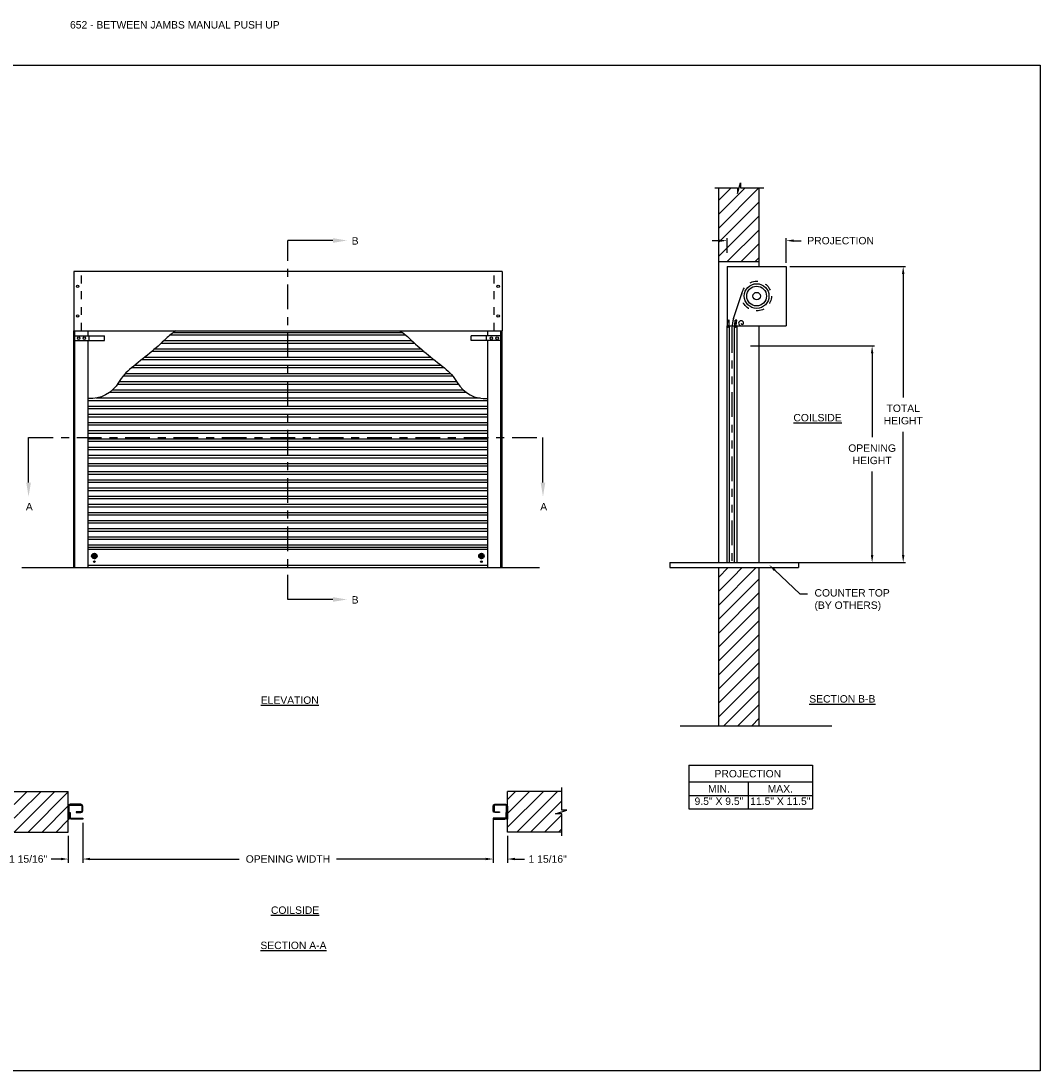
# Model space of a CAD drawing. Header units: inches. Extents: x 169.6 to 213.7, y 214.8 to 266.5.
# Tile 26 of 28: x 176.2 to 189.1, y 253.2 to 266.5. Entities that reach past the tile are written whole.
import ezdxf
from ezdxf import colors
from ezdxf.entities.mleader import LeaderData, LeaderLine
from ezdxf.math import Vec2, Vec3

# ---------------------------------------------------------------- set-up
doc = ezdxf.new("R2010")
doc.units = ezdxf.units.IN
doc.header["$LTSCALE"] = 0.25
doc.header["$MEASUREMENT"] = 0
for name, pattern in [('CENTER', [2, 1.25, -0.25, 0.25, -0.25]), ('HIDDEN', [0.375, 0.25, -0.125]), ('PHANTOM', [2.5, 1.25, -0.25, 0.25, -0.25, 0.25, -0.25])]:
    doc.linetypes.add(name, pattern=pattern)
for name, color, linetype in [('ANNOTATIONS', 1, 'Continuous'), ('PUSH UP', 7, 'Continuous'), ('SECTION CUTS', 6, 'CENTER')]:
    doc.layers.add(name, color=color, linetype=linetype)
doc.styles.add('ARIAL', font='arial.ttf', dxfattribs={"height": 0.09375})
doc.styles.get("Standard").update_dxf_attribs({"font": 'romans.shx'})
doc.dimstyles.new('STANDARD$0', dxfattribs={"dimtxt": 0.09375, "dimasz": 0.09375, "dimexe": 0.03125, "dimexo": 0.046875, "dimgap": 0.09, "dimtad": 0, "dimtih": 1, "dimtoh": 1, "dimdec": 4, "dimzin": 0, "dimdsep": 46, "dimtxsty": 'ARIAL', "dimcen": 0.09, "dimadec": 0, "dimazin": 0, "dimtfac": 1, "dimtdec": 4, "dimtofl": 0, "dimtmove": 0, "dimatfit": 1, "dimfxl": 1, "dimtolj": 1, "dimtzin": 0, "dimarcsym": 0})
pattern_1 = [(45, (-18.47276, 1.22668), (-0.08838835, 0.08838835), [])]
pattern_2 = [(45, (-18.47276, 1.89436), (-0.088388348, 0.088388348), [])]

# ---------------------------------------------------------------- blocks, each defined once
blk = doc.blocks.new('*D5')
at = {"layer": 'ANNOTATIONS', "color": 0, "lineweight": -2, "transparency": 16777216}
for p, q in [((182.131, 256.387), (182.131, 255.85)), ((176.932, 256.293), (176.932, 255.85)), ((177.026, 255.881), (178.915, 255.881)), ((182.037, 255.881), (180.148, 255.881))]:
    blk.add_line(p, q, dxfattribs=at)
at = {"layer": 'ANNOTATIONS', "color": 0, "transparency": 16777216}
for points in [[(177.026, 255.897), (177.026, 255.866), (176.932, 255.881)], [(182.037, 255.897), (182.037, 255.866), (182.131, 255.881)]]:
    blk.add_solid(points, dxfattribs=at)
at = {"layer": 'defpoints', "color": 0, "transparency": 16777216}
for p in [(182.131, 256.434), (176.932, 256.34), (182.131, 255.881)]:
    blk.add_point(p, dxfattribs=at)
at = {"layer": 'ANNOTATIONS', "color": 0, "transparency": 16777216, "insert": (179.532, 255.881), "char_height": 0.09375, "attachment_point": 5, "style": 'ARIAL'}
blk.add_mtext('\\A1;OPENING WIDTH', dxfattribs=at)
blk = doc.blocks.new('*D9')
at = {"layer": 'ANNOTATIONS', "color": 0, "lineweight": -2, "transparency": 16777216}
for p, q in [((176.932, 256.34), (176.932, 255.834)), ((176.75, 256.176), (176.75, 255.834)), ((176.657, 255.881), (176.535, 255.881)), ((177.026, 255.881), (177.12, 255.881))]:
    blk.add_line(p, q, dxfattribs=at)
at = {"layer": 'ANNOTATIONS', "color": 0, "transparency": 16777216}
for points in [[(176.657, 255.897), (176.657, 255.866), (176.75, 255.881)], [(177.026, 255.897), (177.026, 255.866), (176.932, 255.881)]]:
    blk.add_solid(points, dxfattribs=at)
at = {"layer": 'defpoints', "color": 0, "transparency": 16777216}
for p in [(176.932, 256.387), (176.75, 256.223), (176.932, 255.881)]:
    blk.add_point(p, dxfattribs=at)
at = {"layer": 'ANNOTATIONS', "color": 0, "transparency": 16777216, "insert": (176.241, 255.881), "char_height": 0.09375, "attachment_point": 5, "style": 'ARIAL'}
blk.add_mtext('\\A1;1 15/16"', dxfattribs=at)
blk = doc.blocks.new('*D10')
at = {"layer": 'ANNOTATIONS', "color": 0, "lineweight": -2, "transparency": 16777216}
for p, q in [((182.131, 256.34), (182.131, 255.834)), ((182.313, 256.176), (182.313, 255.834)), ((182.037, 255.881), (181.944, 255.881)), ((182.407, 255.881), (182.528, 255.881))]:
    blk.add_line(p, q, dxfattribs=at)
at = {"layer": 'ANNOTATIONS', "color": 0, "transparency": 16777216}
for points in [[(182.037, 255.897), (182.037, 255.866), (182.131, 255.881)], [(182.407, 255.897), (182.407, 255.866), (182.313, 255.881)]]:
    blk.add_solid(points, dxfattribs=at)
at = {"layer": 'defpoints', "color": 0, "transparency": 16777216}
for p in [(182.131, 256.387), (182.313, 256.223), (182.313, 255.881)]:
    blk.add_point(p, dxfattribs=at)
at = {"layer": 'ANNOTATIONS', "color": 0, "transparency": 16777216, "insert": (182.822, 255.881), "char_height": 0.09375, "attachment_point": 5, "style": 'ARIAL'}
blk.add_mtext('\\A1;1 15/16"', dxfattribs=at)
blk = doc.blocks.new('*D11')
at = {"layer": 'ANNOTATIONS', "color": 0, "lineweight": -2, "transparency": 16777216}
for p, q in [((185.001, 263.711), (184.907, 263.711)), ((185.094, 263.558), (185.094, 263.743)), ((185.844, 263.432), (185.844, 263.743)), ((185.938, 263.711), (186.032, 263.711))]:
    blk.add_line(p, q, dxfattribs=at)
at = {"layer": 'ANNOTATIONS', "color": 0, "transparency": 16777216}
for points in [[(185.001, 263.727), (185.001, 263.696), (185.094, 263.711)], [(185.938, 263.727), (185.938, 263.696), (185.844, 263.711)]]:
    blk.add_solid(points, dxfattribs=at)
at = {"layer": 'defpoints', "color": 0, "transparency": 16777216}
for p in [(185.844, 263.711), (185.094, 263.511), (185.844, 263.385)]:
    blk.add_point(p, dxfattribs=at)
at = {"layer": 'ANNOTATIONS', "color": 0, "transparency": 16777216, "insert": (186.533, 263.711), "char_height": 0.09375, "attachment_point": 5, "style": 'ARIAL'}
blk.add_mtext('\\A1;PROJECTION', dxfattribs=at)
blk = doc.blocks.new('*X8')
at = {"color": 0, "linetype": 'Continuous'}
for p, q in [((2.144, 5.299), (2.185, 5.339)), ((2.144, 5.304), (2.18, 5.339)), ((2.144, 5.309), (2.174, 5.339)), ((2.145, 5.294), (2.189, 5.338)), ((2.146, 5.317), (2.167, 5.338)), ((2.147, 5.29), (2.193, 5.336)), ((2.164, 5.274), (2.209, 5.319)), ((2.178, 5.316), (2.196, 5.334)), ((2.183, 5.315), (2.2, 5.332)), ((2.186, 5.313), (2.203, 5.329)), ((2.188, 5.31), (2.205, 5.326)), ((2.189, 5.305), (2.207, 5.323)), ((2.149, 5.287), (2.167, 5.305)), ((2.151, 5.284), (2.168, 5.3)), ((2.154, 5.281), (2.17, 5.297)), ((2.157, 5.278), (2.174, 5.295)), ((2.16, 5.276), (2.178, 5.294)), ((2.168, 5.272), (2.211, 5.315)), ((2.172, 5.271), (2.212, 5.311)), ((2.177, 5.271), (2.212, 5.306)), ((2.183, 5.271), (2.212, 5.3)), ((2.191, 5.273), (2.21, 5.293))]:
    blk.add_line(p, q, dxfattribs=at)
blk = doc.blocks.new('*D12')
at = {"layer": 'ANNOTATIONS', "color": 0, "lineweight": -2, "transparency": 16777216}
for p, q in [((185.392, 262.378), (186.963, 262.378)), ((186.932, 262.284), (186.932, 261.224)), ((186.932, 259.729), (186.932, 260.789)), ((185.392, 259.635), (186.963, 259.635))]:
    blk.add_line(p, q, dxfattribs=at)
at = {"layer": 'ANNOTATIONS', "color": 0, "transparency": 16777216}
for points in [[(186.916, 262.284), (186.948, 262.284), (186.932, 262.378)], [(186.916, 259.729), (186.948, 259.729), (186.932, 259.635)]]:
    blk.add_solid(points, dxfattribs=at)
at = {"layer": 'defpoints', "color": 0, "transparency": 16777216}
for p in [(185.345, 262.378), (185.345, 259.635), (186.932, 259.635)]:
    blk.add_point(p, dxfattribs=at)
at = {"layer": 'ANNOTATIONS', "color": 0, "transparency": 16777216, "insert": (186.932, 261.006), "char_height": 0.09375, "attachment_point": 5, "style": 'ARIAL'}
blk.add_mtext('\\A1;OPENING \\PHEIGHT', dxfattribs=at)
blk = doc.blocks.new('*D13')
at = {"layer": 'ANNOTATIONS', "color": 0, "lineweight": -2, "transparency": 16777216}
for p, q in [((185.891, 263.385), (187.357, 263.385)), ((187.326, 263.291), (187.326, 261.727)), ((187.326, 259.729), (187.326, 261.292)), ((185.891, 259.635), (187.357, 259.635))]:
    blk.add_line(p, q, dxfattribs=at)
at = {"layer": 'ANNOTATIONS', "color": 0, "transparency": 16777216}
for points in [[(187.31, 263.291), (187.341, 263.291), (187.326, 263.385)], [(187.31, 259.729), (187.341, 259.729), (187.326, 259.635)]]:
    blk.add_solid(points, dxfattribs=at)
at = {"layer": 'defpoints', "color": 0, "transparency": 16777216}
for p in [(185.844, 263.385), (185.844, 259.635), (187.326, 259.635)]:
    blk.add_point(p, dxfattribs=at)
at = {"layer": 'ANNOTATIONS', "color": 0, "transparency": 16777216, "insert": (187.326, 261.51), "char_height": 0.0938, "attachment_point": 5, "style": 'ARIAL'}
blk.add_mtext('\\A1;TOTAL \\PHEIGHT', dxfattribs=at)

msp = doc.modelspace()

# ---------------------------------------------------------------- hatches: boundary and pattern name
at = {"layer": 'PUSH UP', "linetype": 'Continuous'}
h = msp.add_hatch(dxfattribs=at)
h.set_pattern_fill('ANSI31', color=256, style=0)
h.set_pattern_definition(pattern_2)
h.paths.add_polyline_path([(185.50057, 264.37936), (185.26407, 264.37936), (185.26407, 264.44402), (185.22566, 264.31066), (185.22566, 264.37936), (184.98494, 264.37936), (184.98494, 263.44734), (185.50057, 263.44734)])
h = msp.add_hatch(dxfattribs=at)
h.set_pattern_fill('ANSI31', color=256, style=0)
h.set_pattern_definition(pattern_2)
h.paths.add_polyline_path([(185.50057, 259.57084), (185.26407, 259.57084), (185.26407, 259.63549), (185.22566, 259.50214), (185.22566, 259.57084), (184.98494, 259.57084), (184.98494, 257.56912), (185.50057, 257.56912)])
at = {"layer": 'PUSH UP'}
h = msp.add_hatch(dxfattribs=at)
h.set_pattern_fill('ANSI31', color=256, style=0)
h.set_pattern_definition(pattern_1)
h.paths.add_polyline_path([(176.75038, 256.73832), (176.06288, 256.73832), (176.06288, 256.50112), (175.99878, 256.50112), (176.14085, 256.45422), (176.06288, 256.45422), (176.06288, 256.2227), (176.75038, 256.2227), (176.75038, 256.3852)])
h = msp.add_hatch(dxfattribs=at)
h.set_pattern_fill('ANSI31', color=256, style=0)
h.set_pattern_definition(pattern_1)
h.paths.add_polyline_path([(183.06448, 256.50112), (183.00038, 256.50112), (183.00038, 256.73832), (182.31288, 256.73832), (182.31288, 256.2227), (182.33105, 256.2227), (183.00038, 256.2227), (183.00038, 256.45422), (182.92241, 256.45422)])

# ---------------------------------------------------------------- linework, layer by layer
at = {"layer": 'ANNOTATIONS'}
for p, q in [((184.61146, 257.0682), (184.61146, 256.51683)), ((184.61146, 257.0682), (186.17657, 257.0682)), ((186.17657, 257.0682), (186.17657, 256.51683)), ((184.61146, 256.85673), (186.17657, 256.85673)), ((185.36183, 256.85673), (185.36183, 256.51683)), ((184.61146, 256.68678), (186.17657, 256.68678)), ((184.61146, 256.51683), (186.17657, 256.51683)), ((176.93202, 256.24926), (176.93202, 255.84995)), ((182.13124, 256.26176), (182.13124, 255.84995))]:
    msp.add_line(p, q, dxfattribs=at)
at = {"layer": 'defpoints'}
msp.add_lwpolyline([(189.05875, 253.19707), (169.58887, 253.19707), (169.58887, 265.93218), (189.05875, 265.93218)], close=True, dxfattribs=at)
at = {"layer": 'PUSH UP', "linetype": 'Continuous'}
for p, q in [((184.93855, 264.37936), (185.22566, 264.37936)), ((184.98494, 264.37936), (184.98494, 259.63484)), ((185.22566, 264.31066), (185.26407, 264.44402)), ((185.22566, 264.37936), (185.22566, 264.31066)), ((185.26407, 264.44402), (185.26407, 264.37936)), ((185.26407, 264.37936), (185.55926, 264.37936)), ((185.50057, 263.38484), (185.50057, 264.37936)), ((184.98494, 263.44734), (185.50057, 263.44734)), ((182.24452, 263.31883), (176.81874, 263.31883)), ((176.81874, 263.31883), (176.81874, 262.57084)), ((182.24452, 263.31883), (182.24452, 262.57084)), ((185.09432, 263.38484), (185.84432, 263.38484)), ((185.09432, 263.38484), (185.09432, 262.63484)), ((185.84432, 263.38484), (185.84432, 262.63484)), ((176.81874, 263.12452), (176.81874, 262.76515)), ((185.17613, 262.72392), (185.29148, 263.06924)), ((185.09432, 262.63484), (185.12557, 262.63484)), ((185.09432, 259.63484), (185.09432, 262.63484)), ((185.10165, 262.63828), (185.09856, 262.70367)), ((185.09856, 262.70367), (185.1162, 262.70367)), ((185.10165, 262.63484), (185.10165, 262.63828)), ((185.10165, 262.63828), (185.11929, 262.63828)), ((185.11929, 262.63828), (185.1162, 262.70367)), ((185.12147, 262.703), (185.1162, 262.70367)), ((185.11929, 262.63828), (185.12147, 262.703)), ((185.11929, 262.63484), (185.11929, 262.63828)), ((185.12557, 259.63484), (185.12557, 262.63484)), ((185.12557, 262.63484), (185.18807, 262.63484)), ((185.18807, 259.63484), (185.18807, 262.63484)), ((185.18807, 262.63484), (185.21932, 262.63484)), ((185.19437, 262.63923), (185.19434, 262.63828)), ((185.21199, 262.63828), (185.19434, 262.63828)), ((185.19434, 262.63484), (185.19434, 262.63828)), ((185.19437, 262.63923), (185.20096, 262.70435)), ((185.19437, 262.63923), (185.19566, 262.70397)), ((185.19566, 262.70397), (185.20096, 262.70435)), ((185.21858, 262.70341), (185.20096, 262.70435)), ((185.20369, 262.63484), (185.84432, 262.63484)), ((185.21199, 262.63828), (185.21858, 262.70341)), ((185.21199, 262.63484), (185.21199, 262.63828)), ((185.21932, 262.63484), (185.21932, 259.63484)), ((185.50057, 259.63484), (185.50057, 262.63484)), ((176.81874, 259.57084), (176.81874, 262.57084)), ((176.81874, 262.57084), (182.24452, 262.57084)), ((176.83436, 259.57084), (176.83436, 262.57084)), ((176.83436, 262.50834), (177.20936, 262.50834)), ((177.00038, 262.50834), (177.00038, 262.57084)), ((177.01601, 262.44584), (177.01601, 262.50834)), ((177.20936, 262.44584), (177.20936, 262.50834)), ((181.0275, 262.51339), (178.03576, 262.51339)), ((180.98707, 262.54464), (178.07619, 262.54464)), ((182.2289, 262.50834), (181.8539, 262.50834)), ((181.8539, 262.44584), (181.8539, 262.50834)), ((182.04726, 262.44584), (182.04726, 262.50834)), ((182.06288, 262.50834), (182.06288, 262.57084)), ((182.2289, 259.57084), (182.2289, 262.57084)), ((182.24452, 259.57084), (182.24452, 262.57084)), ((176.83436, 262.44584), (177.20936, 262.44584)), ((177.00038, 259.57084), (177.00038, 262.44584)), ((181.22132, 262.33741), (177.84194, 262.33741)), ((181.13971, 262.40977), (177.92355, 262.40977)), ((181.10611, 262.44102), (177.95715, 262.44102)), ((182.2289, 262.44584), (181.8539, 262.44584)), ((182.06288, 259.57084), (182.06288, 262.44584)), ((181.38593, 262.20254), (177.67734, 262.20254)), ((181.3471, 262.23379), (177.71616, 262.23379)), ((181.25832, 262.30616), (177.80494, 262.30616)), ((181.51641, 262.09893), (177.54685, 262.09893)), ((181.47678, 262.13018), (177.58648, 262.13018)), ((181.6207, 261.99532), (177.44256, 261.99532)), ((181.5939, 262.02657), (177.46936, 262.02657)), ((181.75378, 261.81934), (177.30948, 261.81934)), ((181.69098, 261.8917), (177.37228, 261.8917)), ((181.67141, 261.92295), (177.39185, 261.92295)), ((182.06288, 261.68447), (177.00038, 261.68447)), ((181.96644, 261.71572), (177.09682, 261.71572)), ((181.79232, 261.78809), (177.27094, 261.78809)), ((182.06288, 261.61211), (177.00038, 261.61211)), ((182.06288, 261.58086), (177.00038, 261.58086)), ((182.06288, 261.50849), (177.00038, 261.50849)), ((182.06288, 261.47724), (177.00038, 261.47724)), ((182.06288, 261.40488), (177.00038, 261.40488)), ((182.06288, 261.37363), (177.00038, 261.37363)), ((182.06288, 261.30126), (177.00038, 261.30126)), ((182.06288, 261.27001), (177.00038, 261.27001)), ((182.06288, 261.19765), (177.00038, 261.19765)), ((182.06288, 261.1664), (177.00038, 261.1664)), ((182.06288, 261.09403), (177.00038, 261.09403)), ((182.06288, 261.06278), (177.00038, 261.06278)), ((182.06288, 260.99042), (177.00038, 260.99042)), ((182.06288, 260.95917), (177.00038, 260.95917)), ((182.06288, 260.88681), (177.00038, 260.88681)), ((182.06288, 260.85556), (177.00038, 260.85556)), ((182.06288, 260.78319), (177.00038, 260.78319)), ((182.06288, 260.75194), (177.00038, 260.75194)), ((182.06288, 260.67958), (177.00038, 260.67958)), ((182.06288, 260.64833), (177.00038, 260.64833)), ((182.06288, 260.57596), (177.00038, 260.57596)), ((182.06288, 260.54471), (177.00038, 260.54471)), ((182.06288, 260.47235), (177.00038, 260.47235)), ((182.06288, 260.4411), (177.00038, 260.4411)), ((182.06288, 260.36873), (177.00038, 260.36873)), ((182.06288, 260.33748), (177.00038, 260.33748)), ((182.06288, 260.26512), (177.00038, 260.26512)), ((182.06288, 260.23387), (177.00038, 260.23387)), ((182.06288, 260.16465), (177.00038, 260.16465)), ((182.06288, 260.1334), (177.00038, 260.1334)), ((182.06288, 260.06103), (177.00038, 260.06103)), ((182.06288, 260.02978), (177.00038, 260.02978)), ((182.06288, 259.95742), (177.00038, 259.95742)), ((182.06288, 259.92617), (177.00038, 259.92617)), ((182.06288, 259.85675), (177.00038, 259.85675)), ((182.06288, 259.8255), (177.00038, 259.8255)), ((182.06288, 259.80058), (177.00038, 259.80058)), ((182.06288, 259.59789), (177.00038, 259.59789)), ((184.36934, 259.63484), (186.00057, 259.63484)), ((184.36934, 259.63484), (184.36934, 259.57084)), ((184.36934, 259.57084), (186.00057, 259.57084)), ((184.98494, 259.57084), (184.98494, 257.56948)), ((185.50057, 257.56948), (185.50057, 259.57084)), ((186.00057, 259.63484), (186.00057, 259.57084)), ((184.4992, 257.56948), (186.42292, 257.56948)), ((183.00038, 256.50112), (183.00038, 256.7852)), ((182.92241, 256.45422), (183.06448, 256.50112)), ((183.06448, 256.50112), (183.00038, 256.50112)), ((176.75038, 256.44692), (176.76163, 256.44692)), ((176.75038, 256.42055), (176.76163, 256.42055)), ((176.77288, 256.45717), (176.76163, 256.44692)), ((176.77288, 256.4103), (176.76163, 256.42055)), ((182.29038, 256.45717), (182.30163, 256.44692)), ((182.29038, 256.4103), (182.30163, 256.42055)), ((182.31288, 256.44692), (182.30163, 256.44692)), ((182.31288, 256.42055), (182.30163, 256.42055)), ((183.00038, 256.45422), (182.92241, 256.45422)), ((183.00038, 256.17582), (183.00038, 256.45422))]:
    msp.add_line(p, q, dxfattribs=at)
at = {"layer": 'PUSH UP', "linetype": 'HIDDEN'}
for p, q in [((176.91835, 262.57084), (176.91835, 263.31883)), ((176.91835, 262.57084), (176.91835, 263.31883)), ((182.14491, 262.57084), (182.14491, 263.31883))]:
    msp.add_line(p, q, dxfattribs=at)
at = {"layer": 'PUSH UP', "linetype": 'PHANTOM'}
msp.add_line((185.15682, 262.60511), (185.15682, 259.63484), dxfattribs=at)
at = {"layer": 'PUSH UP'}
for p, q in [((176.16059, 259.57084), (182.71883, 259.57084)), ((176.06288, 256.73832), (176.75038, 256.73832)), ((176.75038, 256.2227), (176.75038, 256.73832)), ((182.31288, 256.2227), (182.31288, 256.73832)), ((183.00038, 256.73832), (182.31288, 256.73832)), ((176.06288, 256.2227), (176.75038, 256.2227)), ((183.00038, 256.2227), (182.31288, 256.2227))]:
    msp.add_line(p, q, dxfattribs=at)
at = {"layer": 'PUSH UP', "linetype": 'Continuous'}
for points in [[(178.11172, 262.56883, 0.04994125), (177.98963, 262.47208, -0.02135943), (177.78118, 262.28659, -0.00459955), (177.54958, 262.10109, 0.09348756), (177.38745, 261.91559, -0.28353071), (177.00038, 261.71091, 0.72847355)], [(180.95154, 262.56883, -0.04994125), (181.07363, 262.47208, 0.02135943), (181.28208, 262.28659, 0.00459955), (181.51368, 262.10109, -0.09348756), (181.67581, 261.91559, 0.28353071), (182.06288, 261.71091, -0.72847355)]]:
    msp.add_lwpolyline(points, format="xyb", dxfattribs=at)
at = {"layer": 'PUSH UP'}
for points in [[(176.76163, 256.38686), (176.76163, 256.55139, -0.41421356), (176.77335, 256.56311), (176.90905, 256.56311, -0.41421356), (176.92077, 256.55139), (176.92077, 256.49186, -0.41421356), (176.90905, 256.48014), (176.84999, 256.48014), (176.84999, 256.46889), (176.90905, 256.46889, 0.41421356), (176.93202, 256.49186), (176.93202, 256.55139, 0.41421356), (176.90905, 256.57436), (176.77335, 256.57436, 0.41421356), (176.75038, 256.55139), (176.75038, 256.38686)], [(182.30163, 256.38686), (182.30163, 256.55139, 0.41421356), (182.28991, 256.56311), (182.15421, 256.56311, 0.41421356), (182.14249, 256.55139), (182.14249, 256.49186, 0.41421356), (182.15421, 256.48014), (182.21327, 256.48014), (182.21327, 256.46889), (182.15421, 256.46889, -0.41421356), (182.13124, 256.49186), (182.13124, 256.55139, -0.41421356), (182.15421, 256.57436), (182.28991, 256.57436, -0.41421356), (182.31288, 256.55139), (182.31288, 256.38686)], [(176.93202, 256.38686), (176.7846, 256.38686, -0.41421356), (176.76163, 256.40983), (176.76163, 256.46889), (176.77288, 256.46889), (176.77288, 256.40983, 0.41421356), (176.7846, 256.39811), (176.93202, 256.39811)], [(182.13124, 256.38686), (182.27866, 256.38686, 0.41421356), (182.30163, 256.40983), (182.30163, 256.46889), (182.29038, 256.46889), (182.29038, 256.40983, -0.41421356), (182.27866, 256.39811), (182.13124, 256.39811)]]:
    msp.add_lwpolyline(points, format="xyb", close=True, dxfattribs=at)
at = {"layer": 'PUSH UP', "linetype": 'Continuous'}
for centre, radius in [((176.86854, 263.13334), 0.01562), ((176.86854, 263.13334), 0.01562), ((182.19472, 263.13334), 0.01562), ((182.19472, 263.13334), 0.01562), ((185.46932, 263.00984), 0.15625), ((185.46932, 263.00984), 0.125), ((185.46932, 263.00984), 0.04685), ((176.86854, 262.75834), 0.01562), ((176.86854, 262.75834), 0.01562), ((182.19472, 262.75834), 0.01562), ((182.19472, 262.75834), 0.01562), ((185.11025, 262.61886), 0.00687), ((185.20339, 262.61886), 0.00687), ((176.88124, 262.47709), 0.01562), ((176.95351, 262.47709), 0.01562), ((182.10976, 262.47709), 0.01562), ((182.18202, 262.47709), 0.01562), ((177.08015, 259.71771), 0.0344), ((177.08015, 259.71771), 0.01114), ((181.98311, 259.71771), 0.0344), ((181.98311, 259.71771), 0.01114), ((177.08015, 259.64683), 0.01114), ((181.98311, 259.64683), 0.01114)]:
    msp.add_circle(centre, radius, dxfattribs=at)
at = {"layer": 'PUSH UP', "linetype": 'HIDDEN'}
msp.add_circle((185.46932, 263.00984), 0.1875, dxfattribs=at)
at = {"layer": 'PUSH UP', "linetype": 'Continuous'}
for centre, radius, start, end in [((185.53182, 262.60511), 0.375, 161.529967, 180), ((185.27248, 262.66609), 0.03125, 0, 180), ((185.27248, 262.66609), 0.03125, 180, 270), ((185.2881, 262.66609), 0.01562, 180, 0)]:
    msp.add_arc(centre, radius, start, end, dxfattribs=at)
at = {"layer": 'SECTION CUTS'}
for p, q in [((179.53163, 259.16772), (179.53163, 263.71345)), ((176.24681, 261.21856), (182.76276, 261.21856))]:
    msp.add_line(p, q, dxfattribs=at)

# ---------------------------------------------------------------- block references
at = {"layer": 'PUSH UP', "linetype": 'Continuous'}
msp.add_blockref('*X8', (174.9021, 254.41258), dxfattribs=at)
at = {"layer": 'PUSH UP', "linetype": 'Continuous', "xscale": -1}
msp.add_blockref('*X8', (184.16116, 254.41258), dxfattribs=at)

# ---------------------------------------------------------------- texts
at = {"layer": 'ANNOTATIONS', "insert": (176.77122, 266.4912), "char_height": 0.09375, "width": 6.6097632, "attachment_point": 1, "line_spacing_factor": 0.86134, "style": 'ARIAL'}
msp.add_mtext('652 - BETWEEN JAMBS MANUAL PUSH UP', dxfattribs=at)
at = {"layer": 'ANNOTATIONS', "char_height": 0.09375, "attachment_point": 2, "style": 'ARIAL'}
for s, insert, width in [('{\\LCOILSIDE}', (186.24071, 261.5169), 1.3823677), ('{\\LELEVATION}', (179.55534, 257.94019), 3.0834986), ('{\\LSECTION B-B}', (186.55482, 257.95615), 1.3823677), ('{\\LCOILSIDE}', (179.62258, 255.28082), 1.3823677), ('{\\LSECTION A-A}', (179.60195, 254.83468), 1.3823677)]:
    msp.add_mtext(s, dxfattribs=dict(at, insert=insert, width=width))
for s, width, insert in [('PROJECTION ', 1.7594917, (185.35766, 257.00877)), ('MIN.\\P9.5" X 9.5" ', 0.6711642, (184.99164, 256.81678)), ('MAX.\\P11.5" X 11.5"', 0.7869326, (185.76929, 256.81678))]:
    msp.add_mtext_dynamic_manual_height_columns(s, width=width, gutter_width=1.36268, heights=[0], dxfattribs=dict(at, insert=insert))
at = {"layer": 'SECTION CUTS', "style": 'ARIAL'}
for s, p in [('B', (180.33966, 263.66175)), ('A', (176.21233, 260.29612)), ('A', (182.72828, 260.29612)), ('B', (180.33966, 259.11603))]:
    msp.add_text(s, height=0.09375, dxfattribs=at).set_placement(p)

# ---------------------------------------------------------------- dimensions: what is measured, and where the dimension line sits
at = {"layer": 'ANNOTATIONS'}
dim = msp.add_linear_dim(base=(185.84432, 263.71137), p1=(185.09432, 263.51065), p2=(185.84432, 263.38484), text='PROJECTION', dimstyle='STANDARD$0', dxfattribs=at)
dim.commit()
dim.dimension.update_dxf_attribs({"geometry": '*D11', "text_midpoint": (186.53343, 263.71137), "dimtype": 160})
for base, p1, p2, text, picture, middle in [((187.32564, 259.63484), (185.84432, 263.38484), (185.84432, 259.63484), 'TOTAL \\PHEIGHT', '*D13', (187.32564, 261.50984)), ((186.93189, 259.63484), (185.34463, 262.37764), (185.34463, 259.63484), 'OPENING \\PHEIGHT', '*D12', (186.93189, 261.00624))]:
    dim = msp.add_linear_dim(base=base, p1=p1, p2=p2, angle=90, text=text, dimstyle='STANDARD$0', dxfattribs=at)
    dim.commit()
    dim.dimension.update_dxf_attribs({"geometry": picture, "text_midpoint": middle})
for base, p1, p2, picture, middle in [((176.93202, 255.8812), (176.75038, 256.2227), (176.93202, 256.38686), '*D9', (176.24135, 255.8812)), ((182.31288, 255.8812), (182.13124, 256.38676), (182.31288, 256.2227), '*D10', (182.82191, 255.8812))]:
    dim = msp.add_linear_dim(base=base, p1=p1, p2=p2, text='1 15/16"', dimstyle='STANDARD$0', override={"dimexe": 0.046875, "dimgap": 0.0625, "dimlunit": 4, "dimcen": 0.089844, "dimatfit": 0, "dimfxl": 0.18, "dimfrac": 2}, dxfattribs=at)
    dim.commit()
    dim.dimension.update_dxf_attribs({"geometry": picture, "text_midpoint": middle, "dimtype": 160})
dim = msp.add_linear_dim(base=(182.13124, 255.8812), p1=(176.93202, 256.33999), p2=(182.13124, 256.43374), text='OPENING WIDTH', dimstyle='STANDARD$0', dxfattribs=at)
dim.commit()
dim.dimension.update_dxf_attribs({"geometry": '*D5', "text_midpoint": (179.53163, 255.8812)})

# ---------------------------------------------------------------- leaders
ml = msp.add_multileader_mtext('Standard', dxfattribs=at)
ml.set_content('COUNTER TOP\\P(BY OTHERS)', color=256, style='ARIAL')
ml.set_leader_properties()
ml.build(insert=Vec2(0, 0))
ml.multileader.update_dxf_attribs({"dogleg_length": 0.36, "arrow_head_size": 0.09375})
ctx = ml.context
ctx.base_point, ctx.char_height, ctx.arrow_head_size, ctx.landing_gap_size, ctx.plane_origin = Vec3(186.11246, 259.23816), 0.09375, 0.09375, 0.09, Vec3(185.32742, 258.80493)
notes = []
notes.append((ctx, [(0, (1, 1, 0), (186.0145, 259.23816), (1, 0), 0.09796, [(0, [(185.63033, 259.60422)], 0, [])])]))
ctx.mtext.insert, ctx.mtext.flow_direction = Vec3(186.20246, 259.29881), 5
at = {"layer": 'SECTION CUTS'}
ml = msp.add_multileader_mtext('Standard', dxfattribs=at)
ml.set_content('', color=256)
ml.set_leader_properties()
ml.build(insert=Vec2(0, 0))
ml.multileader.update_dxf_attribs({"dogleg_length": 0, "arrow_head_size": 0.18})
ctx = ml.context
ctx.base_point, ctx.char_height, ctx.arrow_head_size, ctx.landing_gap_size, ctx.plane_origin, ctx.plane_x_axis, ctx.plane_y_axis = Vec3(179.53163, 263.71345), 0.18, 0.18, 0, Vec3(180.28115, 263.71345), Vec3(0, 1), Vec3(-1, 0)
notes.append((ctx, [(0, (1, 1, 0), (179.53163, 263.71345), (1, 0), 0, [(0, [(180.28115, 263.71345)], 0, [])])]))
ctx.mtext.insert, ctx.mtext.text_direction, ctx.mtext.rotation, ctx.mtext.flow_direction = Vec3(179.44163, 263.71345), Vec3(0, 1), 1.57079633, 5
ml = msp.add_multileader_mtext('Standard', dxfattribs=at)
ml.set_content('', color=256)
ml.set_leader_properties()
ml.build(insert=Vec2(0, 0))
ml.multileader.update_dxf_attribs({"dogleg_length": 0, "arrow_head_size": 0.18})
ctx = ml.context
ctx.base_point, ctx.char_height, ctx.arrow_head_size, ctx.landing_gap_size, ctx.plane_origin = Vec3(176.24681, 261.21856), 0.18, 0.18, 0, Vec3(176.24681, 260.46904)
notes.append((ctx, [(0, (1, 1, 0), (176.24681, 261.21856), (1, 0), 0, [(0, [(176.24681, 260.46904)], 0, [])])]))
ctx.mtext.insert, ctx.mtext.flow_direction = Vec3(176.24681, 261.30856), 5
ml = msp.add_multileader_mtext('Standard', dxfattribs=at)
ml.set_content('', color=256)
ml.set_leader_properties()
ml.build(insert=Vec2(0, 0))
ml.multileader.update_dxf_attribs({"dogleg_length": 0, "arrow_head_size": 0.18})
ctx = ml.context
ctx.base_point, ctx.char_height, ctx.arrow_head_size, ctx.landing_gap_size, ctx.plane_origin = Vec3(182.76276, 261.21856), 0.18, 0.18, 0, Vec3(182.76276, 260.46904)
notes.append((ctx, [(0, (1, 1, 0), (182.76276, 261.21856), (1, 0), 0, [(0, [(182.76276, 260.46904)], 0, [])])]))
ctx.mtext.insert, ctx.mtext.flow_direction = Vec3(182.76276, 261.30856), 5
ml = msp.add_multileader_mtext('Standard', dxfattribs=at)
ml.set_content('', color=256)
ml.set_leader_properties()
ml.build(insert=Vec2(0, 0))
ml.multileader.update_dxf_attribs({"dogleg_length": 0, "arrow_head_size": 0.18})
ctx = ml.context
ctx.base_point, ctx.char_height, ctx.arrow_head_size, ctx.landing_gap_size, ctx.plane_origin, ctx.plane_x_axis, ctx.plane_y_axis = Vec3(179.53163, 259.16772), 0.18, 0.18, 0, Vec3(180.28115, 259.16772), Vec3(0, 1), Vec3(-1, 0)
notes.append((ctx, [(0, (1, 1, 0), (179.53163, 259.16772), (1, 0), 0, [(0, [(180.28115, 259.16772)], 0, [])])]))
ctx.mtext.insert, ctx.mtext.text_direction, ctx.mtext.rotation, ctx.mtext.flow_direction = Vec3(179.44163, 259.16772), Vec3(0, 1), 1.57079633, 5
for ctx, leaders in notes:
    for number, flags, end, landing, length, lines in leaders:
        leader = LeaderData()
        leader.index, (leader.has_last_leader_line, leader.has_dogleg_vector, leader.attachment_direction) = number, flags
        leader.last_leader_point, leader.dogleg_vector, leader.dogleg_length = Vec3(end), Vec3(landing), length
        for number, points, colour, breaks in lines:
            line = LeaderLine()
            line.index, line.vertices, line.color, line.breaks = number, Vec3.list(points), colors.encode_raw_color(colour), breaks
            leader.lines.append(line)
        ctx.leaders.append(leader)

doc.saveas('drawing.dxf')
